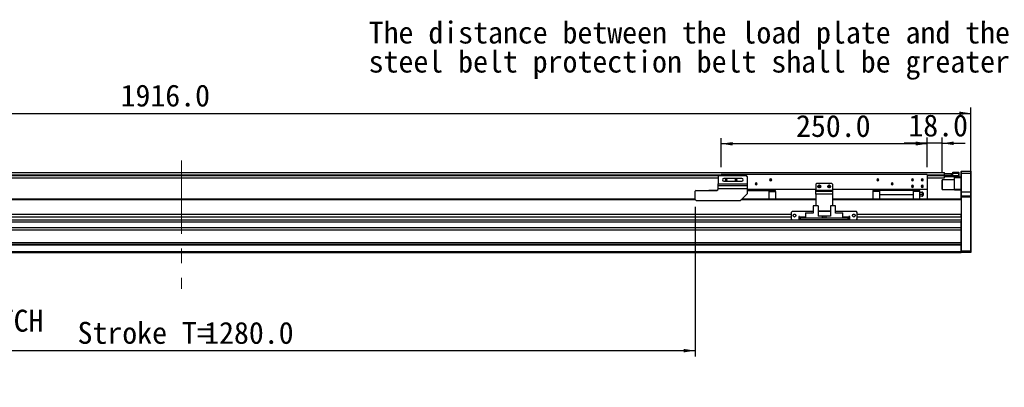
# Model space of a CAD drawing. Header units: millimetres. Extents: x 35 to 2905, y 35 to 2044.
# Tile 5 of 8: x 1014 to 2209, y 807 to 1253. Entities that reach past the tile are written whole.
import ezdxf

# ---------------------------------------------------------------- set-up
doc = ezdxf.new("R2010")
doc.units = ezdxf.units.MM
doc.header["$LTSCALE"] = 7
doc.linetypes.add('CENTERX2', pattern=[20.32, 12.7, -2.54, 2.54, -2.54])
doc.layers.add('DIMNS', color=7, linetype='Continuous')
doc.styles.add('SLDTEXTSTYLE8', font='txt')
doc.styles.add('SLDTEXTSTYLE9', font='txt', dxfattribs={"bigfont": 'bigfont'})
doc.dimstyles.new('SLDDIMSTYLE0', dxfattribs={"dimtxt": 26.6, "dimasz": 14, "dimexe": 0, "dimexo": 0.0625, "dimgap": 6.65, "dimtad": 2, "dimdec": 1, "dimrnd": 1e-09, "dimzin": 4, "dimdsep": 46, "dimtxsty": 'SLDTEXTSTYLE8', "dimsah": 1, "dimcen": 0.09, "dimadec": 0, "dimazin": 1, "dimtfac": 1, "dimtdec": 1, "dimtofl": 0, "dimtmove": 0, "dimatfit": 3, "dimfxl": 0, "dimfrac": 2, "dimtolj": 1, "dimtzin": 12, "dimarcsym": 0})
doc.dimstyles.new('SLDDIMSTYLE1', dxfattribs={"dimtxt": 26.6, "dimasz": 14, "dimexe": 0, "dimexo": 0.0625, "dimgap": 6.65, "dimtad": 2, "dimdec": 1, "dimrnd": 1e-09, "dimzin": 4, "dimdsep": 46, "dimtxsty": 'SLDTEXTSTYLE8', "dimsah": 1, "dimcen": 0.09, "dimadec": 0, "dimazin": 1, "dimtfac": 1, "dimtdec": 1, "dimtmove": 0, "dimatfit": 0, "dimfxl": 0, "dimfrac": 2, "dimtolj": 1, "dimtzin": 12, "dimarcsym": 0})

# ---------------------------------------------------------------- blocks, each defined once
blk = doc.blocks.new('_D')
at = {"layer": 'DIMNS'}
for p, q in [((252.5, 1046.5), (252.5, 1146.1)), ((252.5, 1139.1), (2168.5, 1139.1)), ((2168.5, 1046.5), (2168.5, 1146.1))]:
    blk.add_line(p, q, dxfattribs=at)
for points in [[(252.5, 1139.1), (266.5, 1137), (266.5, 1141.2)], [(2168.5, 1139.1), (2154.5, 1141.2), (2154.5, 1137)]]:
    blk.add_solid(points, dxfattribs=at)
at = {"layer": 'DIMNS', "insert": (1136.7, 1174), "char_height": 26.6, "attachment_point": 1, "style": 'SLDTEXTSTYLE8'}
blk.add_mtext('1916.0', dxfattribs=at)
blk = doc.blocks.new('_D_3')
at = {"layer": 'DIMNS'}
for p, q in [((554, 1029.2), (554, 844.4)), ((1834, 1025.7), (1834, 844.4)), ((554, 851.4), (1834, 851.4))]:
    blk.add_line(p, q, dxfattribs=at)
for points in [[(554, 851.4), (568, 849.3), (568, 853.5)], [(1834, 851.4), (1820, 853.5), (1820, 849.3)]]:
    blk.add_solid(points, dxfattribs=at)
at = {"layer": 'DIMNS', "char_height": 26.6, "attachment_point": 1, "style": 'SLDTEXTSTYLE8'}
for s, insert in [('Stroke T=', (1084.5, 886.3)), ('1280.0', (1238.1, 886.3))]:
    blk.add_mtext(s, dxfattribs=dict(at, insert=insert))
blk = doc.blocks.new('_D_4')
at = {"layer": 'DIMNS'}
for p, q in [((1865.5, 1074), (1865.5, 1109.2)), ((2115.5, 1102.2), (1865.5, 1102.2)), ((2115.5, 1074), (2115.5, 1109.2))]:
    blk.add_line(p, q, dxfattribs=at)
for points in [[(1865.5, 1102.2), (1879.5, 1100.1), (1879.5, 1104.3)], [(2115.5, 1102.2), (2101.5, 1104.3), (2101.5, 1100.1)]]:
    blk.add_solid(points, dxfattribs=at)
at = {"layer": 'DIMNS', "insert": (1956.3, 1137.1), "char_height": 26.6, "attachment_point": 1, "style": 'SLDTEXTSTYLE8'}
blk.add_mtext('250.0', dxfattribs=at)
blk = doc.blocks.new('_D_5')
at = {"layer": 'DIMNS'}
for p, q in [((2115.5, 1102.8), (2087.5, 1102.8)), ((2115.5, 1074), (2115.5, 1109.8)), ((2133.5, 1102.8), (2115.5, 1102.8)), ((2133.5, 1067.2), (2133.5, 1109.8)), ((2133.5, 1102.8), (2161.5, 1102.8))]:
    blk.add_line(p, q, dxfattribs=at)
for points in [[(2115.5, 1102.8), (2101.5, 1104.9), (2101.5, 1100.7)], [(2133.5, 1102.8), (2147.5, 1100.7), (2147.5, 1104.9)]]:
    blk.add_solid(points, dxfattribs=at)
at = {"layer": 'DIMNS', "insert": (2092.6, 1137.7), "char_height": 26.6, "attachment_point": 1, "style": 'SLDTEXTSTYLE8'}
blk.add_mtext('18.0', dxfattribs=at)
blk = doc.blocks.new('SW_NOTE_3')
at = {"layer": 'DIMNS', "color": 0, "char_height": 26.6, "attachment_point": 1}
for s, insert, style in [('    光电正限位', (4, 13.1), 'SLDTEXTSTYLE9'), ('POSITIVE LIMIT SWITCH', (4, -22.1), 'SLDTEXTSTYLE8')]:
    blk.add_mtext(s, dxfattribs=dict(at, insert=insert, style=style))
blk = doc.blocks.new('SW_NOTE_5')
at = {"layer": 'DIMNS', "color": 0, "char_height": 26.6, "attachment_point": 1, "style": 'SLDTEXTSTYLE8'}
for s, insert in [('The distance between the load plate and the ', (-813.4, 48.6)), ('steel belt protection belt shall be greater than 4mm', (-813.4, 13.4))]:
    blk.add_mtext(s, dxfattribs=dict(at, insert=insert))

msp = doc.modelspace()

# ---------------------------------------------------------------- linework, layer by layer
at = {"color": 7, "linetype": 'Continuous', "lineweight": 25}
for p, q in [((285.51, 1067.44), (2136.51, 1067.44)), ((1863.01, 1063.59), (1862.01, 1062.59)), ((1863.01, 1063.59), (1896.01, 1063.59)), ((2115.51, 1065.09), (1865.51, 1065.09)), ((1865.51, 1065.09), (1865.51, 1063.59)), ((1897.01, 1062.59), (1896.01, 1063.59)), ((2115.51, 1065.09), (2115.51, 1046.59)), ((2135.51, 1066.09), (2135.51, 1066.29)), ((2135.51, 1066.29), (2136.01, 1066.29)), ((2136.01, 1066.29), (2136.01, 1064.29)), ((2136.01, 1066.29), (2145.01, 1066.29)), ((2136.01, 1064.29), (2145.01, 1064.29)), ((2136.3, 1063.79), (2136.31, 1063.79)), ((2136.31, 1063.79), (2136.31, 1063.59)), ((2146.51, 1063.79), (2136.31, 1063.79)), ((2136.31, 1063.79), (2136.31, 1063.79)), ((2136.31, 1063.59), (2136.31, 1062.79)), ((2136.31, 1063.59), (2153.71, 1063.59)), ((2136.51, 1066.29), (2136.51, 1067.44)), ((2136.51, 1063.94), (2136.51, 1064.44)), ((2136.51, 1064.09), (2146.51, 1064.09)), ((2136.51, 1060.94), (2136.51, 1063.94)), ((2145.01, 1064.29), (2145.01, 1066.29)), ((2145.01, 1066.29), (2145.51, 1066.29)), ((2145.51, 1064.29), (2145.01, 1064.29)), ((2145.51, 1066.29), (2145.51, 1064.29)), ((2145.51, 1064.29), (2146.01, 1064.29)), ((2146.01, 1064.09), (2146.01, 1064.29)), ((2146.51, 1067.59), (2153.71, 1067.59)), ((2146.51, 1066.09), (2146.51, 1067.59)), ((2146.51, 1063.79), (2146.51, 1066.09)), ((2153.71, 1066.09), (2146.51, 1066.09)), ((2153.71, 1066.09), (2153.71, 1067.59)), ((2154.01, 1067.29), (2153.71, 1067.59)), ((2153.71, 1063.59), (2153.71, 1066.09)), ((2154.01, 1066.09), (2153.71, 1066.09)), ((2153.71, 1062.09), (2153.71, 1063.59)), ((2153.71, 1063.59), (2154.01, 1063.59)), ((2154.01, 1067.29), (2154.01, 1066.09)), ((2154.01, 1066.09), (2154.01, 1063.59)), ((2154.01, 1063.59), (2154.01, 1062.39)), ((2156.81, 1069.09), (2156.51, 1068.79)), ((2156.51, 1066.09), (2156.51, 1068.79)), ((2156.81, 1066.09), (2156.51, 1066.09)), ((2156.51, 1044.09), (2156.51, 1066.09)), ((2156.81, 1069.09), (2156.81, 1066.09)), ((2156.81, 1069.09), (2168.21, 1069.09)), ((2156.81, 1066.09), (2156.81, 1044.09)), ((2168.21, 1066.09), (2156.81, 1066.09)), ((2168.21, 1066.09), (2168.21, 1069.09)), ((2168.21, 1069.09), (2168.51, 1068.79)), ((2168.21, 1044.09), (2168.21, 1066.09)), ((2168.21, 1066.09), (2168.51, 1066.09)), ((2168.51, 1068.79), (2168.51, 1066.09)), ((2168.51, 1066.09), (2168.51, 1044.09)), ((561.01, 1060.94), (1862.01, 1060.94)), ((1862.01, 1062.59), (1862.01, 1053.59)), ((1862.01, 1053.59), (1897.01, 1053.59)), ((1862.01, 1051.59), (1862.01, 1053.59)), ((1862.01, 1051.59), (1897.01, 1051.59)), ((1862.01, 1047.61), (1862.01, 1051.59)), ((1890.51, 1060.19), (1868.51, 1060.19)), ((1868.51, 1056.99), (1890.51, 1056.99)), ((1871.51, 1058.59), (1870.26, 1058.59)), ((1871.51, 1058.59), (1872.76, 1058.59)), ((1883.51, 1058.59), (1882.26, 1058.59)), ((1883.51, 1058.59), (1884.76, 1058.59)), ((1897.01, 1062.59), (1897.01, 1053.59)), ((1897.01, 1053.59), (1897.01, 1051.59)), ((1897.01, 1051.59), (1897.01, 1047.61)), ((1908.01, 1053.59), (1906.76, 1053.59)), ((1908.01, 1053.59), (1909.26, 1053.59)), ((1925.51, 1058.59), (1924.26, 1058.59)), ((1925.51, 1058.59), (1926.76, 1058.59)), ((1981.51, 1054.09), (1980.51, 1053.09)), ((1980.51, 1053.09), (1980.51, 1046.09)), ((1999.51, 1054.09), (1981.51, 1054.09)), ((2000.51, 1053.09), (1999.51, 1054.09)), ((2000.51, 1053.09), (2000.51, 1046.09)), ((2055.51, 1058.59), (2054.26, 1058.59)), ((2055.51, 1058.59), (2056.76, 1058.59)), ((2073.01, 1053.59), (2071.76, 1053.59)), ((2073.01, 1053.59), (2074.26, 1053.59)), ((2097.51, 1058.59), (2096.26, 1058.59)), ((2097.51, 1058.59), (2098.76, 1058.59)), ((2109.51, 1058.59), (2108.26, 1058.59)), ((2109.51, 1058.59), (2110.76, 1058.59)), ((2115.51, 1060.94), (2136.51, 1060.94)), ((2133.81, 1058.59), (2133.51, 1058.29)), ((2133.51, 1054.79), (2133.51, 1058.29)), ((2133.51, 1046.89), (2133.51, 1054.79)), ((2148.51, 1058.59), (2133.81, 1058.59)), ((2133.81, 1058.59), (2133.81, 1054.9)), ((2133.81, 1054.9), (2133.81, 1046.59)), ((2153.71, 1062.09), (2136.51, 1062.09)), ((2148.51, 1061.09), (2148.51, 1062.09)), ((2156.51, 1061.09), (2148.51, 1061.09)), ((2148.51, 1047.09), (2148.51, 1061.09)), ((2153.71, 1062.09), (2154.01, 1062.39)), ((2153.71, 1062.09), (2156.51, 1062.09)), ((1835.01, 1045.59), (1834.01, 1044.59)), ((1834.01, 1034.59), (1834.01, 1044.59)), ((1835.01, 1045.59), (1860.01, 1045.59)), ((1850.81, 1045.79), (1850.61, 1045.59)), ((1850.81, 1045.79), (1860.88, 1045.79)), ((1850.81, 1045.79), (1850.81, 1045.59)), ((1862.01, 1047.61), (1862.01, 1047.59)), ((1897.01, 1047.61), (1862.01, 1047.61)), ((1889.01, 1033.59), (1897.01, 1041.59)), ((1897.01, 1047.61), (1897.01, 1041.59)), ((1980.51, 1046.59), (1897.01, 1046.59)), ((1897.01, 1045.59), (1923.26, 1045.59)), ((1923.26, 1045.59), (1923.26, 1046.59)), ((1923.26, 1045.59), (1923.26, 1035.09)), ((1931.51, 1045.49), (1923.26, 1045.49)), ((1923.26, 1044.54), (1931.51, 1044.54)), ((1931.51, 1044.54), (1931.51, 1045.49)), ((1931.51, 1044.54), (1931.51, 1035.09)), ((1980.51, 1046.09), (2000.51, 1046.09)), ((1980.51, 1044.59), (1980.51, 1046.09)), ((1980.51, 1044.59), (2000.51, 1044.59)), ((1980.51, 1041.09), (1980.51, 1044.59)), ((1980.51, 1041.09), (1980.51, 1026.99)), ((2000.51, 1041.09), (1980.51, 1041.09)), ((1984.51, 1050.59), (1983.26, 1050.59)), ((1984.51, 1050.59), (1985.76, 1050.59)), ((1996.51, 1050.59), (1995.26, 1050.59)), ((1996.51, 1050.59), (1997.76, 1050.59)), ((2115.51, 1046.59), (2000.51, 1046.59)), ((2000.51, 1046.09), (2000.51, 1044.59)), ((2000.51, 1044.59), (2000.51, 1041.09)), ((2000.51, 1041.09), (2000.51, 1026.99)), ((2057.76, 1045.49), (2049.51, 1045.49)), ((2049.51, 1045.49), (2049.51, 1044.54)), ((2057.76, 1044.54), (2049.51, 1044.54)), ((2049.51, 1044.54), (2049.51, 1035.09)), ((2057.76, 1046.59), (2057.76, 1045.59)), ((2098.26, 1045.59), (2057.76, 1045.59)), ((2057.76, 1045.59), (2057.76, 1040.59)), ((2057.76, 1040.59), (2098.26, 1040.59)), ((2057.76, 1040.59), (2057.76, 1040.29)), ((2098.26, 1040.29), (2057.76, 1040.29)), ((2057.76, 1040.29), (2057.76, 1035.09)), ((2097.51, 1050.59), (2096.26, 1050.59)), ((2097.51, 1050.59), (2098.76, 1050.59)), ((2098.26, 1045.59), (2098.26, 1046.59)), ((2098.26, 1045.59), (2098.26, 1040.59)), ((2106.51, 1045.49), (2098.26, 1045.49)), ((2106.51, 1044.54), (2098.26, 1044.54)), ((2098.26, 1040.29), (2098.26, 1040.59)), ((2098.26, 1040.29), (2098.26, 1035.09)), ((2106.51, 1044.54), (2106.51, 1045.49)), ((2106.51, 1035.09), (2106.51, 1044.54)), ((2106.51, 1043.59), (2108.82, 1043.59)), ((2106.51, 1041.09), (2108.82, 1041.09)), ((2109.51, 1050.59), (2108.26, 1050.59)), ((2109.51, 1050.59), (2110.76, 1050.59)), ((2115.51, 1046.59), (2115.51, 1035.09)), ((2133.51, 1046.89), (2133.81, 1046.59)), ((2133.81, 1046.59), (2148.51, 1046.59)), ((2148.51, 1047.09), (2156.51, 1047.09)), ((2148.51, 1046.09), (2148.51, 1047.09)), ((2156.51, 1046.09), (2148.51, 1046.09)), ((2156.81, 1044.09), (2156.51, 1044.09)), ((2156.51, 1038.79), (2156.51, 1044.09)), ((2156.81, 1044.09), (2156.81, 1039.09)), ((2156.81, 1044.09), (2168.21, 1044.09)), ((2168.21, 1039.09), (2168.21, 1044.09)), ((2168.51, 1044.09), (2168.21, 1044.09)), ((2168.51, 1044.09), (2168.51, 1038.79)), ((1834.01, 1035.09), (440.51, 1035.09)), ((1834.01, 1034.59), (1835.01, 1033.59)), ((1835.01, 1033.59), (1889.01, 1033.59)), ((1980.51, 1035.09), (1890.51, 1035.09)), ((2156.51, 1035.09), (2000.51, 1035.09)), ((2108.82, 1038.59), (2106.51, 1038.59)), ((2156.81, 1039.09), (2156.51, 1038.79)), ((2156.51, 1037.59), (2156.51, 1038.79)), ((2156.51, 1034.8), (2156.51, 1037.59)), ((2156.81, 1037.59), (2156.51, 1037.59)), ((2156.51, 1034.8), (2156.51, 1034.09)), ((2156.51, 1034.09), (2156.51, 1016.63)), ((2156.81, 1039.09), (2156.81, 1037.59)), ((2156.81, 1039.09), (2168.21, 1039.09)), ((2156.81, 1037.59), (2156.81, 972.59)), ((2168.21, 1037.59), (2156.81, 1037.59)), ((2168.21, 1037.59), (2168.21, 1039.09)), ((2168.51, 1038.79), (2168.21, 1039.09)), ((2168.21, 972.59), (2168.21, 1037.59)), ((2168.51, 1037.59), (2168.21, 1037.59)), ((2168.51, 1038.79), (2168.51, 1037.59)), ((2168.51, 1037.59), (2168.51, 972.71)), ((1950.51, 1016.63), (470.51, 1016.63)), ((1951.51, 1020.09), (1950.51, 1019.09)), ((1950.51, 1019.09), (1950.51, 1011.09)), ((1977.01, 1020.09), (1951.51, 1020.09)), ((1955.21, 1016.63), (1953.8, 1016.63)), ((1967.81, 1018.59), (1975.61, 1018.59)), ((1967.81, 1018.59), (1967.81, 1018.09)), ((1967.81, 1018.09), (1967.81, 1012.09)), ((1977.01, 1018.09), (1967.81, 1018.09)), ((1976.11, 1018.09), (1975.61, 1018.59)), ((1977.01, 1026.99), (1977.01, 1018.09)), ((1983.01, 1026.99), (1977.01, 1026.99)), ((1983.01, 1026.99), (1983.01, 1014.59)), ((1998.01, 1020.59), (1983.01, 1020.59)), ((1998.01, 1020.09), (1983.01, 1020.09)), ((1998.01, 1026.99), (1998.01, 1014.59)), ((2004.01, 1026.99), (1998.01, 1026.99)), ((2004.01, 1018.09), (2004.01, 1026.99)), ((2029.51, 1020.09), (2004.01, 1020.09)), ((2013.21, 1018.09), (2004.01, 1018.09)), ((2005.41, 1018.59), (2004.91, 1018.09)), ((2005.41, 1018.59), (2013.21, 1018.59)), ((2013.21, 1018.09), (2013.21, 1018.59)), ((2013.21, 1012.09), (2013.21, 1018.09)), ((2027.21, 1016.63), (2025.8, 1016.63)), ((2030.51, 1019.09), (2029.51, 1020.09)), ((2030.51, 1011.09), (2030.51, 1019.09)), ((2156.51, 1016.63), (2030.51, 1016.63)), ((2156.51, 1013.23), (2156.51, 1016.63)), ((2156.51, 1009.71), (264.51, 1009.71)), ((2156.51, 1007.11), (264.51, 1007.11)), ((1950.51, 1013.23), (470.51, 1013.23)), ((1950.51, 1011.09), (1951.51, 1010.09)), ((1951.51, 1010.09), (1959.51, 1010.09)), ((1960.51, 1014.09), (1959.51, 1014.09)), ((1959.51, 1014.09), (1959.51, 1010.09)), ((1960.51, 1013.23), (1959.51, 1013.23)), ((1960.51, 1013.09), (1960.51, 1014.09)), ((1960.51, 1013.09), (1960.51, 1012.09)), ((1960.51, 1010.09), (1960.51, 1012.09)), ((1960.51, 1012.09), (1961.51, 1012.09)), ((1961.51, 1010.09), (1960.51, 1010.09)), ((1961.51, 1012.09), (1961.51, 1010.09)), ((2019.51, 1012.09), (1961.51, 1012.09)), ((2019.51, 1010.09), (1961.51, 1010.09)), ((1988.51, 1014.59), (1983.01, 1014.59)), ((1988.51, 1012.09), (1988.51, 1014.59)), ((1990.51, 1014.59), (1988.51, 1014.59)), ((1990.51, 1012.09), (1990.51, 1014.59)), ((1992.51, 1014.59), (1990.51, 1014.59)), ((1992.51, 1014.59), (1992.51, 1012.09)), ((1998.01, 1014.59), (1992.51, 1014.59)), ((2019.51, 1010.09), (2019.51, 1012.09)), ((2019.51, 1012.09), (2020.51, 1012.09)), ((2020.51, 1010.09), (2019.51, 1010.09)), ((2021.51, 1014.09), (2020.51, 1014.09)), ((2020.51, 1014.09), (2020.51, 1013.09)), ((2021.51, 1013.23), (2020.51, 1013.23)), ((2020.51, 1012.09), (2020.51, 1013.09)), ((2020.51, 1012.09), (2020.51, 1010.09)), ((2021.51, 1010.09), (2021.51, 1014.09)), ((2021.51, 1010.09), (2029.51, 1010.09)), ((2029.51, 1010.09), (2030.51, 1011.09)), ((2156.51, 1013.23), (2030.51, 1013.23)), ((2156.51, 1013.23), (2156.51, 1009.71)), ((2156.51, 1009.71), (2156.51, 1008.4)), ((2156.51, 972.71), (2156.51, 1008.4)), ((2156.51, 1000.19), (264.51, 1000.19)), ((2156.51, 997.59), (264.51, 997.59)), ((2156.51, 982.09), (264.51, 982.09)), ((2156.51, 980.09), (264.51, 980.09)), ((2156.51, 979.09), (264.51, 979.09)), ((2156.51, 971.09), (264.51, 971.09)), ((2156.51, 970.09), (264.51, 970.09)), ((2156.51, 972.51), (2156.51, 972.71)), ((2156.51, 972.71), (2156.81, 972.59)), ((2156.51, 972.51), (2156.51, 971.09)), ((2156.51, 971.09), (2156.51, 970.09)), ((2156.51, 970.89), (2156.81, 970.59)), ((2156.81, 972.59), (2156.81, 970.59)), ((2156.81, 972.59), (2168.21, 972.59)), ((2168.21, 970.59), (2156.81, 970.59)), ((2168.51, 972.71), (2168.21, 972.59)), ((2168.21, 970.59), (2168.21, 972.59)), ((2168.51, 970.89), (2168.21, 970.59)), ((2168.51, 972.71), (2168.51, 970.89))]:
    msp.add_line(p, q, dxfattribs=at)
at = {"color": 8, "linetype": 'Continuous', "lineweight": 25}
for p, q in [((555.51, 1064.44), (1865.51, 1064.44)), ((555.51, 1063.94), (1865.51, 1063.94)), ((2115.51, 1064.44), (2136.51, 1064.44)), ((2115.51, 1063.94), (2136.51, 1063.94)), ((2136.29, 1063.59), (2136.31, 1063.59)), ((1834.51, 1034.09), (440.51, 1034.09)), ((1980.51, 1034.09), (1889.51, 1034.09)), ((2156.51, 1034.09), (2000.51, 1034.09)), ((1967.81, 1013.09), (1960.51, 1013.09)), ((2020.51, 1013.09), (2013.21, 1013.09))]:
    msp.add_line(p, q, dxfattribs=at)
at = {"color": 7, "linetype": 'Continuous', "lineweight": 25}
for centre in [(1984.51, 1050.59), (1996.51, 1050.59), (1954.51, 1015.09), (2026.51, 1015.09)]:
    msp.add_circle(centre, 1.7, dxfattribs=at)
for centre, radius, start, end in [((1868.51, 1058.59), 1.6, 90, 270), ((1871.51, 1058.59), 1.25, 0, 180), ((1871.51, 1058.59), 1.25, 180, 0), ((1883.51, 1058.59), 1.25, 0, 180), ((1883.51, 1058.59), 1.25, 180, 0), ((1890.51, 1058.59), 1.6, 270, 90), ((1908.01, 1053.59), 1.25, 0, 180), ((1908.01, 1053.59), 1.25, 180, 0), ((1925.51, 1058.59), 1.25, 0, 180), ((1925.51, 1058.59), 1.25, 180, 0), ((1984.51, 1050.59), 1.25, 0, 180), ((1996.51, 1050.59), 1.25, 0, 180), ((2055.51, 1058.59), 1.25, 0, 180), ((2055.51, 1058.59), 1.25, 180, 0), ((2073.01, 1053.59), 1.25, 0, 180), ((2073.01, 1053.59), 1.25, 180, 0), ((2097.51, 1058.59), 1.25, 0, 180), ((2097.51, 1058.59), 1.25, 180, 0), ((2097.51, 1050.59), 1.25, 0, 180), ((2109.51, 1058.59), 1.25, 0, 180), ((2109.51, 1058.59), 1.25, 180, 0), ((2109.51, 1050.59), 1.25, 0, 180), ((1860.01, 1047.59), 2, 270, 0), ((1984.51, 1050.59), 1.25, 180, 0), ((1996.51, 1050.59), 1.25, 180, 0), ((2097.51, 1050.59), 1.25, 180, 0), ((2109.51, 1050.59), 1.25, 180, 0), ((2108.01, 1041.09), 3, 9.9092, 56.43308), ((2108.01, 1041.09), 3, 303.54248, 350.11805), ((2110.91, 1041.09), 0.25, 270, 68.68077)]:
    msp.add_arc(centre, radius, start, end, dxfattribs=at)
for points, knots in [([(2108.82, 1043.59), (2108.95, 1043.52), (2109.19, 1043.37), (2109.46, 1043.07), (2109.63, 1042.72), (2109.69, 1042.34), (2109.63, 1041.96), (2109.46, 1041.61), (2109.19, 1041.3), (2108.95, 1041.16), (2108.82, 1041.09)], [0, 0, 0, 0, 0.1248064, 0.2498584, 0.3749627, 0.4999441, 0.6246742, 0.7496068, 0.8747107, 1, 1, 1, 1]), ([(2109.67, 1043.59), (2109.67, 1043.59), (2109.69, 1043.59), (2109.62, 1043.59), (2109.46, 1043.59), (2109.19, 1043.59), (2108.95, 1043.59), (2108.82, 1043.59)], [0, 0, 0, 0, 0.00209706, 0.25100795, 0.50031912, 0.74997591, 1, 1, 1, 1]), ([(2108.82, 1041.09), (2108.95, 1041.02), (2109.19, 1040.87), (2109.46, 1040.57), (2109.63, 1040.22), (2109.69, 1039.84), (2109.63, 1039.46), (2109.46, 1039.11), (2109.19, 1038.8), (2108.95, 1038.66), (2108.82, 1038.59)], [0, 0, 0, 0, 0.1248066, 0.2498586, 0.3749627, 0.4999432, 0.6246747, 0.7496059, 0.8747104, 1, 1, 1, 1]), ([(2111, 1040.85), (2111, 1040.86), (2111, 1040.86), (2111, 1040.92), (2111, 1040.99), (2111, 1041.09), (2111, 1041.18), (2111, 1041.25), (2111, 1041.31), (2111, 1041.31), (2111, 1041.32)], [0, 0, 0, 0, 0.1253667, 0.2500082, 0.3748832, 0.4997413, 0.624392, 0.7497235, 0.8748315, 1, 1, 1, 1]), ([(2108.82, 1038.59), (2108.95, 1038.59), (2109.19, 1038.59), (2109.46, 1038.59), (2109.63, 1038.59), (2109.65, 1038.59), (2109.67, 1038.59)], [0, 0, 0, 0, 0.2502574, 0.5010082, 0.7518622, 1, 1, 1, 1])]:
    msp.add_open_spline(points, degree=3, knots=knots, dxfattribs=at)
at = {"layer": 'DIMNS', "linetype": 'CENTERX2', "lineweight": 18}
msp.add_line((1210.51, 1082.04), (1210.51, 926.44), dxfattribs=at)

# ---------------------------------------------------------------- block references
at = {"layer": 'DIMNS'}
for name, p in [('SW_NOTE_5', (2251.17, 1201.77)), ('SW_NOTE_3', (659.06, 923.12))]:
    msp.add_blockref(name, p, dxfattribs=at)

# ---------------------------------------------------------------- dimensions: what is measured, and where the dimension line sits
for base, p1, p2, dimstyle, picture, middle in [((2168.51, 1139.09), (252.51, 1037.59), (2168.51, 1037.59), 'SLDDIMSTYLE0', '_D', (1188.73, 1139.09)), ((1865.51, 1102.17), (2115.51, 1065.09), (1865.51, 1065.09), 'SLDDIMSTYLE0', '_D_4', (1998.7, 1102.17)), ((2115.51, 1102.79), (2133.51, 1058.29), (2115.51, 1065.09), 'SLDDIMSTYLE1', '_D_5', (2125.41, 1102.79))]:
    dim = msp.add_linear_dim(base=base, p1=p1, p2=p2, dimstyle=dimstyle, dxfattribs=at)
    dim.commit()
    dim.dimension.update_dxf_attribs({"geometry": picture, "text_midpoint": middle, "dimtype": 160})
dim = msp.add_linear_dim(base=(1834.01, 851.42), p1=(554.01, 1038.09), p2=(1834.01, 1034.59), text='Stroke T=<>', dimstyle='SLDDIMSTYLE0', dxfattribs=at)
dim.commit()
dim.dimension.update_dxf_attribs({"geometry": '_D_3', "text_midpoint": (1213.29, 851.42), "dimtype": 160})

doc.saveas('drawing.dxf')
